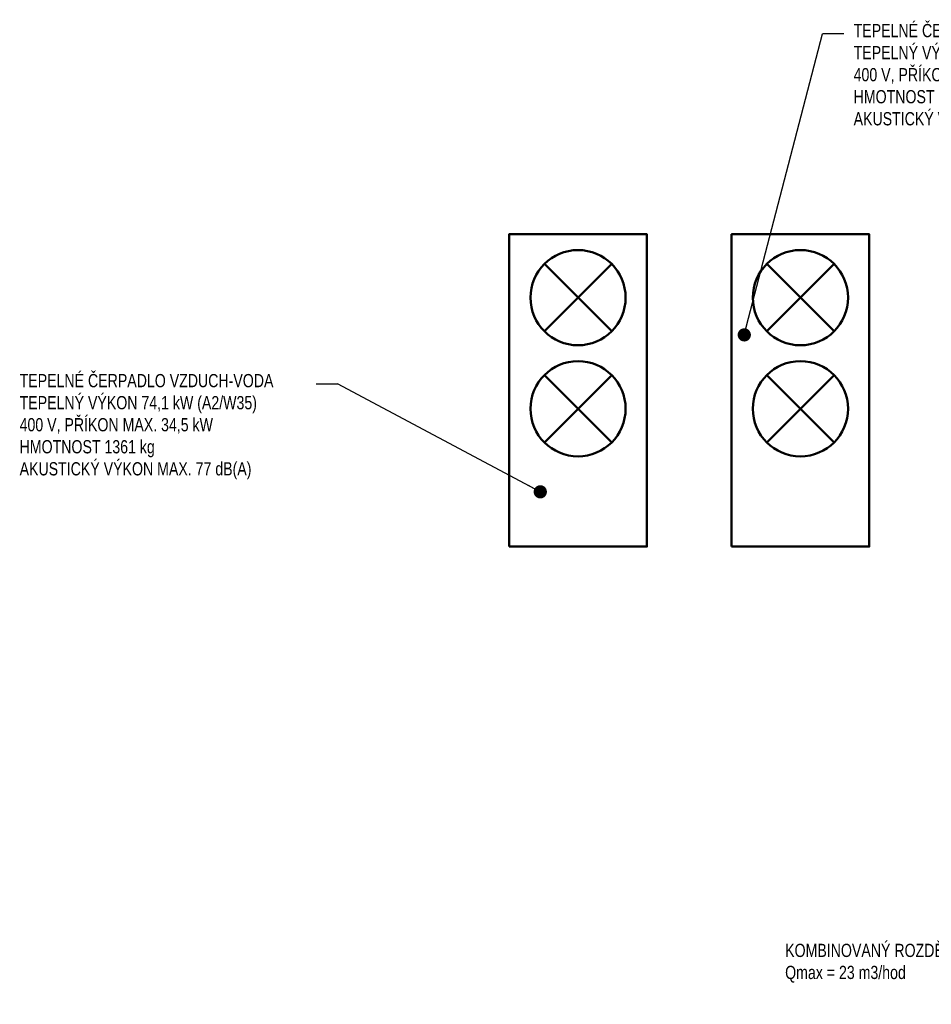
# Model space of a CAD drawing. Header units: millimetres. Extents: x -41881 to 54113, y -9946 to 101810.
# Tile 82 of 105: x -18415 to -9794, y 92503 to 101810. Entities that reach past the tile are written whole.
import ezdxf

# ---------------------------------------------------------------- set-up
doc = ezdxf.new("R2010")
doc.units = ezdxf.units.MM
doc.layers.add('UT-kotle', color=1, linetype='Continuous', lineweight=50)
doc.layers.add('UT-texty_stredni', color=7, linetype='Continuous', lineweight=25)
doc.styles.get("Standard").update_dxf_attribs({"font": 'ic-simplex.shx', "width": 0.8})
doc.dimstyles.new('CADKON', dxfattribs={"dimscale": 50, "dimtxt": 2.5, "dimasz": 2.5, "dimexe": 1.8, "dimexo": 0, "dimgap": 0.6, "dimtad": 1, "dimrnd": 10, "dimtxsty": 'Standard', "dimblk1": 'OBLIQUE', "dimblk2": 'OBLIQUE', "dimsah": 1, "dimcen": 2.5, "dimadec": 1, "dimazin": 2, "dimtfac": 1, "dimtdec": 4, "dimtix": 1, "dimtmove": 2, "dimatfit": 3, "dimldrblk": 'OPEN30', "dimfxl": 5, "dimtfill": 1, "dimtolj": 1, "dimarcsym": 0})

# ---------------------------------------------------------------- blocks, each defined once
blk = doc.blocks.new('_OBLIQUE')
at = {"color": 0, "linetype": 'ByBlock'}
blk.add_line((-0.5, -0.5), (0.5, 0.5), dxfattribs=at)

msp = doc.modelspace()

# ---------------------------------------------------------------- linework, layer by layer
at = {"layer": 'UT-kotle', "ltscale": 10}
for points in [[(-13786.601, 96830), (-12483.601, 96830), (-12483.601, 99783), (-13786.601, 99783)], [(-11683.601, 96830), (-10380.601, 96830), (-10380.601, 99783), (-11683.601, 99783)]]:
    msp.add_lwpolyline(points, close=True, dxfattribs=at)
for points in [[(-12816.903, 98864.802), (-13453.299, 99501.198)], [(-12816.903, 99501.198), (-13453.299, 98864.802)], [(-10713.903, 98864.802), (-11350.299, 99501.198)], [(-10713.903, 99501.198), (-11350.299, 98864.802)], [(-12816.903, 97814.802), (-13453.299, 98451.198)], [(-12816.903, 98451.198), (-13453.299, 97814.802)], [(-10713.903, 97814.802), (-11350.299, 98451.198)], [(-10713.903, 98451.198), (-11350.299, 97814.802)]]:
    msp.add_lwpolyline(points, dxfattribs=at)
for centre in [(-13135.101, 99183), (-11032.101, 99183), (-13135.101, 98133), (-11032.101, 98133)]:
    msp.add_circle(centre, 450, dxfattribs=at)
at = {"layer": 'UT-texty_stredni', "ltscale": 10}
for p, q in [((-10622.331, 101675.98), (-10822.331, 101675.98)), ((-15610.985, 98367.166), (-15410.985, 98367.166))]:
    msp.add_line(p, q, dxfattribs=at)

# ---------------------------------------------------------------- texts
at = {"layer": 'UT-texty_stredni', "ltscale": 10, "char_height": 125, "attachment_point": 1}
for s, insert, width in [('TEPELNÉ ČERPADLO VZDUCH-VODA\\PTEPELNÝ VÝKON 74,1 kW (A2/W35)\\P400 V, PŘÍKON MAX. 34,5 kW\\PHMOTNOST 1361 kg\\PAKUSTICKÝ VÝKON MAX. 77 dB(A)', (-10528.937, 101770.05), 2931.26722), ('TEPELNÉ ČERPADLO VZDUCH-VODA\\PTEPELNÝ VÝKON 74,1 kW (A2/W35)\\P400 V, PŘÍKON MAX. 34,5 kW\\PHMOTNOST 1361 kg\\PAKUSTICKÝ VÝKON MAX. 77 dB(A)', (-18415.348, 98461.236), 2931.26722), ('KOMBINOVANÝ ROZDĚLOVAČ\\PQmax = 23 m3/hod', (-11176.499, 93075.562), 2173.34807)]:
    msp.add_mtext(s, dxfattribs=dict(at, insert=insert, width=width))

# ---------------------------------------------------------------- leaders
at = {"layer": 'UT-texty_stredni', "ltscale": 10}
for points in [[(-11562.914, 98830.874), (-10822.331, 101675.98)], [(-13491.892, 97347.516), (-15410.985, 98367.166)]]:
    msp.add_leader(points, dimstyle='CADKON', override={"dimscale": 1, "dimasz": 125, "dimtih": 0, "dimtoh": 0, "dimrnd": 0, "dimclrd": 0, "dimtix": 0, "dimtofl": 0, "dimldrblk": 'Dot'}, dxfattribs=at)

doc.saveas('drawing.dxf')
